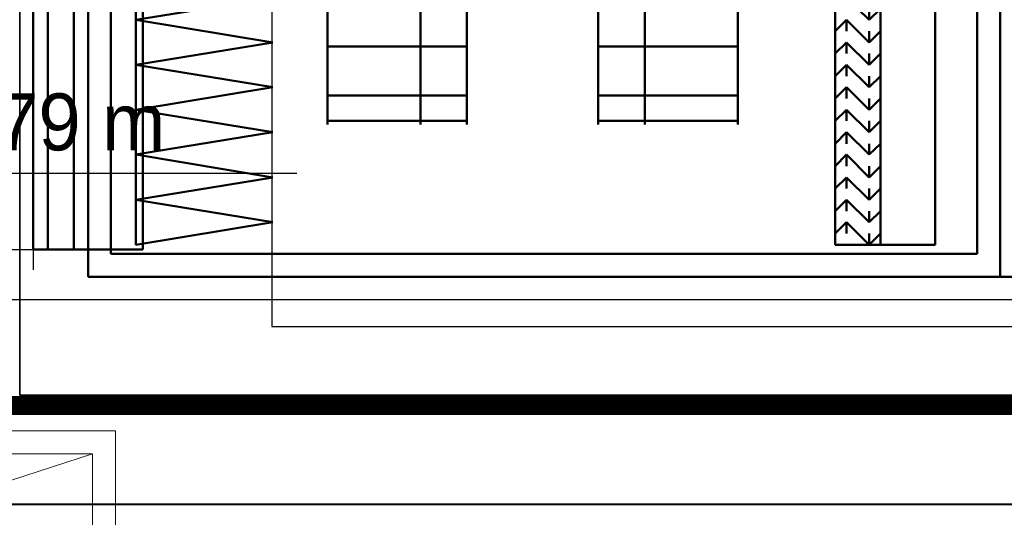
# Model space of a CAD drawing. Header units: centimetres. Extents: x -156440 to 298236, y -263599 to 81430.
# Tile 125 of 170: x 149487 to 151646, y -103460 to -102368. Entities that reach past the tile are written whole.
import ezdxf

# ---------------------------------------------------------------- set-up
doc = ezdxf.new("R2010")
doc.units = ezdxf.units.CM
doc.header["$LTSCALE"] = 50
doc.header["$PDMODE"] = 35
doc.header["$PDSIZE"] = 0.1
for name, pattern in [('01-101 Went PP Poziom -2$0$DASHDOT2', [12.7, 6.35, -3.175, 0, -3.175]), ('01-101 Went PP Poziom -2$0$Przekrój 3a-3a$0$HIDDEN', [9.525, 6.35, -3.175]), ('Kondygnacja -2$0$HIDDEN2', [4.7625, 3.175, -1.5875]), ('Osie rzutów$0$DASHDOT2', [12.7, 6.35, -3.175, 0, -3.175])]:
    doc.linetypes.add(name, pattern=pattern)
doc.layers.get('0').update_dxf_attribs({"color": 8})
doc.layers.get('DEFPOINTS').update_dxf_attribs({"color": 8})
for name, color, linetype in [('01-101 Went PP Poziom -2$0$L_linie przekrojowe', 213, 'Continuous'), ('01-101 Went PP Poziom -2$0$L_Nawiew', 3, 'Continuous'), ('01-101 Went PP Poziom -2$0$L_text', 2, 'Continuous'), ('01-101 Went PP Poziom -2$0$L_Wywiew', 6, 'Continuous'), ('bgde-tekst', 7, 'Continuous'), ('bgde_centrale wentylacyjne', 3, 'Continuous'), ('Kondygnacja -2$0$ARCH_KONSTR_POWYŻEJ RZUTU_IST', 8, 'Kondygnacja -2$0$HIDDEN2'), ('Osie rzutów$0$ARCH_INFO_OSIE_IST', 8, 'Osie rzutów$0$DASHDOT2')]:
    doc.layers.add(name, color=color, linetype=linetype)
for name, color, linetype, lineweight in [('01-101 Went PP Poziom -2$0$L_urządzenia', 1, 'Continuous', 50), ('AU Szafy Automatyki', 96, 'Continuous', 5), ('bgde_fundamenty pod urządzenia', 7, 'Continuous', 35), ('bgde_N18', 4, 'Continuous', 40), ('Kondygnacja -2$0$_SP KORYTA', 8, 'Continuous', 25), ('Kondygnacja -2$0$ARCH_INFO_WYMIARY', 8, 'Continuous', 9)]:
    doc.layers.add(name, color=color, linetype=linetype, lineweight=lineweight)
doc.layers.get('01-101 Went PP Poziom -2$0$L_text').off()
doc.styles.add('Kondygnacja -2$0$Romans', font='Romans.shx', dxfattribs={"width": 0.7})
doc.dimstyles.new('Kondygnacja -2$0$Wymiary 1-100', dxfattribs={"dimtxt": 12, "dimasz": 10, "dimexe": 5, "dimexo": 0, "dimgap": 4, "dimtad": 1, "dimrnd": 0.5, "dimzin": 12, "dimdsep": 46, "dimtxsty": 'Kondygnacja -2$0$Romans', "dimblk": 'Kondygnacja -2$0$_Oblique', "dimcen": 10, "dimdle": 10, "dimclrt": 55, "dimazin": 0, "dimtfac": 1, "dimtmove": 1, "dimatfit": 3, "dimfxl": 0, "dimtolj": 1, "dimtzin": 0, "dimarcsym": 0})

# ---------------------------------------------------------------- blocks, each defined once
blk = doc.blocks.new('Osie rzutów')
at = {"layer": 'Osie rzutów$0$ARCH_INFO_OSIE_IST', "ltscale": 10}
blk.add_line((4436.04, 11600), (13655, 11600), dxfattribs=at)
blk = doc.blocks.new('Kondygnacja -2$0$_Oblique')
at = {"color": 0, "linetype": 'ByBlock', "lineweight": -2}
blk.add_line((-0.5, -0.5), (0.5, 0.5), dxfattribs=at)
blk = doc.blocks.new('*D257')
at = {"layer": 'DEFPOINTS', "color": 0}
for p in [(153784.2, 8869), (153784.2, -130294.6), (150079.2, -130541.8)]:
    blk.add_point(p, dxfattribs=at)
at = {"layer": 'Kondygnacja -2$0$ARCH_INFO_WYMIARY', "color": 0, "lineweight": -2}
for p, q in [((150069.2, -130294.6), (153794.2, -130294.6)), ((150079.2, -130302.6), (150079.2, -130289.6)), ((153784.2, -130286.6), (153784.2, -130299.6))]:
    blk.add_line(p, q, dxfattribs=at)
at = {"layer": 'Kondygnacja -2$0$ARCH_INFO_WYMIARY', "color": 0, "lineweight": -2, "xscale": 10, "yscale": 10, "zscale": 10, "rotation": 180}
blk.add_blockref('Kondygnacja -2$0$_Oblique', (150079.2, -130294.6), dxfattribs=at)
at = {"layer": 'Kondygnacja -2$0$ARCH_INFO_WYMIARY', "color": 0, "lineweight": -2, "xscale": 10, "yscale": 10, "zscale": 10}
blk.add_blockref('Kondygnacja -2$0$_Oblique', (153784.2, -130294.6), dxfattribs=at)
at = {"layer": 'Kondygnacja -2$0$ARCH_INFO_WYMIARY', "color": 55, "insert": (151931.7, -130284.6), "char_height": 12, "attachment_point": 5, "style": 'Kondygnacja -2$0$Romans'}
blk.add_mtext('\\A1;3705', dxfattribs=at)
blk = doc.blocks.new('Kondygnacja -2$0$konstukcja stropu -2')
at = {"layer": 'Kondygnacja -2$0$ARCH_KONSTR_POWYŻEJ RZUTU_IST', "ltscale": 10}
blk.add_line((6885, 11625), (7435, 11625), dxfattribs=at)
blk = doc.blocks.new('A$C199B2A6A')
at = {"layer": 'AU Szafy Automatyki'}
for p, q in [((40, 13), (-40, -13)), ((-40, 13), (40, -13))]:
    blk.add_line(p, q, dxfattribs=at)
for points in [[(-45, 18), (-45, -18), (45, -18), (45, 18)], [(-40, 13), (40, 13), (40, -13), (-40, -13)]]:
    blk.add_lwpolyline(points, close=True, dxfattribs=at)
blk = doc.blocks.new('*U369')
at = {"layer": '01-101 Went PP Poziom -2$0$L_Nawiew', "linetype": '01-101 Went PP Poziom -2$0$Przekrój 3a-3a$0$HIDDEN', "lineweight": -3}
for p, q in [((-780, 750), (-780, -750)), ((-780, 750), (780, 750)), ((780, 750), (780, -750)), ((-780, -750), (-750, -750)), ((-750, -750), (750, -750)), ((-750, -750), (-750, -800)), ((750, -750), (750, -800)), ((750, -750), (780, -750)), ((750, -800), (-750, -800))]:
    blk.add_line(p, q, dxfattribs=at)
blk = doc.blocks.new('01-101 Went PP Poziom -2$0$A$C46F139AD')
at = {"layer": '01-101 Went PP Poziom -2$0$L_urządzenia', "extrusion": (1.22461e-16, -1, 0)}
for p, q in [((7221.27, 46792, 292), (7221.27, 46630, 292)), ((7221.27, 46630, 146), (7221.27, 46792, 146)), ((7221.27, 46792, 146), (7221.27, 46630, 146)), ((7221.27, 46630), (7221.27, 46792)), ((7221.27, 46792, -12), (7221.27, 46630, -12)), ((7421.27, 46792, 292), (7421.27, 46630, 292)), ((7421.27, 46630, 146), (7421.27, 46792, 146)), ((7421.27, 46792, 292), (7421.27, 46630, 292)), ((7421.27, 46630), (7421.27, 46792)), ((7421.27, 46792, -12), (7421.27, 46630, -12)), ((7421.27, 46792, 146), (7421.27, 46630, 146)), ((7421.27, 46630), (7421.27, 46792)), ((7421.27, 46792, -12), (7421.27, 46630, -12)), ((7209.27, 46786, 151.5), (7209.27, 46636, 151.5)), ((7209.27, 46786, 286.5), (7209.27, 46636, 286.5)), ((7209.27, 46786, 5.5), (7209.27, 46636, 5.5)), ((7209.27, 46786, 140.5), (7209.27, 46636, 140.5)), ((7212.47, 46786, 156.1), (7212.47, 46636, 156.1)), ((7212.47, 46786, 171.8), (7212.47, 46636, 171.8)), ((7212.47, 46786, 176.1), (7212.47, 46636, 176.1)), ((7212.47, 46786, 191.8), (7212.47, 46636, 191.8)), ((7212.47, 46786, 196.1), (7212.47, 46636, 196.1)), ((7212.47, 46786, 211.8), (7212.47, 46636, 211.8)), ((7212.47, 46786, 216.1), (7212.47, 46636, 216.1)), ((7212.47, 46786, 231.8), (7212.47, 46636, 231.8)), ((7212.47, 46786, 236.1), (7212.47, 46636, 236.1)), ((7212.47, 46786, 251.8), (7212.47, 46636, 251.8)), ((7212.47, 46786, 256.1), (7212.47, 46636, 256.1)), ((7212.47, 46786, 271.8), (7212.47, 46636, 271.8)), ((7212.47, 46786, 276.1), (7212.47, 46636, 276.1)), ((7218.17, 46786, 161.8), (7218.17, 46636, 161.8)), ((7218.17, 46786, 166.1), (7218.17, 46636, 166.1)), ((7218.17, 46786, 181.8), (7218.17, 46636, 181.8)), ((7218.17, 46786, 186.1), (7218.17, 46636, 186.1)), ((7218.17, 46786, 201.8), (7218.17, 46636, 201.8)), ((7218.17, 46786, 206.1), (7218.17, 46636, 206.1)), ((7218.17, 46786, 221.8), (7218.17, 46636, 221.8)), ((7218.17, 46786, 226.1), (7218.17, 46636, 226.1)), ((7218.17, 46786, 241.8), (7218.17, 46636, 241.8)), ((7218.17, 46786, 246.1), (7218.17, 46636, 246.1)), ((7218.17, 46786, 261.8), (7218.17, 46636, 261.8)), ((7218.17, 46786, 266.1), (7218.17, 46636, 266.1)), ((7218.17, 46786, 281.8), (7218.17, 46636, 281.8)), ((7221.27, 46786, 151.5), (7221.27, 46636, 151.5)), ((7221.27, 46786, 286.5), (7221.27, 46636, 286.5)), ((7221.27, 46786, 151.5), (7221.27, 46636, 151.5)), ((7221.27, 46786, 286.5), (7221.27, 46636, 286.5)), ((7221.27, 46786, 5.5), (7221.27, 46636, 5.5)), ((7221.27, 46786, 140.5), (7221.27, 46636, 140.5)), ((7226.27, 46787, 287), (7226.27, 46635, 287)), ((7226.27, 46635, 151), (7226.27, 46787, 151)), ((7226.27, 46787, 141), (7226.27, 46635, 141)), ((7226.27, 46635, 5), (7226.27, 46787, 5)), ((7233.27, 46786, 151.5), (7233.27, 46636, 151.5)), ((7233.27, 46786, 286.5), (7233.27, 46636, 286.5)), ((7385.07, 46785, 7), (7385.07, 46637, 7)), ((7385.07, 46785, 139), (7385.07, 46637, 139)), ((7395.07, 46785, 7), (7395.07, 46637, 7)), ((7395.07, 46785, 139), (7395.07, 46637, 139)), ((7395.07, 46785, 7), (7395.07, 46637, 7)), ((7395.07, 46785, 139), (7395.07, 46637, 139)), ((7407.07, 46785, 7), (7407.07, 46637, 7)), ((7407.07, 46785, 139), (7407.07, 46637, 139)), ((7416.27, 46787, 287), (7416.27, 46635, 287)), ((7416.27, 46635, 151), (7416.27, 46787, 151)), ((7416.27, 46787, 141), (7416.27, 46635, 141)), ((7416.27, 46635, 5), (7416.27, 46787, 5)), ((7231.77, 46696.2, 153), (7231.77, 46686.4, 153)), ((7231.77, 46696.2, 285), (7231.77, 46686.4, 285)), ((7231.77, 46686.4, 153), (7261.77, 46691.3, 153)), ((7231.77, 46686.4, 285), (7261.77, 46691.3, 285)), ((7392.57, 46686.4, 7), (7387.57, 46691.3, 7)), ((7392.57, 46686.4, 139), (7387.57, 46691.3, 139)), ((7395.07, 46688.8, 7), (7392.57, 46686.4, 7)), ((7395.07, 46688.8, 139), (7392.57, 46686.4, 139)), ((7392.57, 46686.4, 7), (7392.57, 46688.8, 139)), ((7231.77, 46686.4, 153), (7231.77, 46686.4, 285)), ((7231.77, 46686.4, 153), (7231.77, 46676.5, 153)), ((7231.77, 46686.4, 285), (7231.77, 46676.5, 285)), ((7231.77, 46686.4, 153), (7231.77, 46686.4, 285)), ((7231.77, 46686.4, 153), (7261.77, 46681.4, 153)), ((7231.77, 46686.4, 285), (7261.77, 46681.4, 285)), ((7387.57, 46686.4, 7), (7385.07, 46683.9, 7)), ((7387.57, 46686.4, 139), (7385.07, 46683.9, 139)), ((7392.57, 46681.4, 7), (7387.57, 46686.4, 7)), ((7392.57, 46681.4, 139), (7387.57, 46686.4, 139)), ((7387.57, 46686.4, 7), (7387.57, 46683.9, 139)), ((7385.07, 46683.9, 7), (7385.07, 46683.9, 139)), ((7395.07, 46683.9, 7), (7392.57, 46681.4, 7)), ((7395.07, 46683.9, 139), (7392.57, 46681.4, 139)), ((7392.57, 46681.4, 7), (7392.57, 46683.9, 139)), ((7395.07, 46683.9, 7), (7395.07, 46683.9, 139)), ((7231.77, 46676.5, 153), (7261.77, 46681.4, 153)), ((7231.77, 46676.5, 285), (7261.77, 46681.4, 285)), ((7261.77, 46681.4, 153), (7261.77, 46681.4, 285)), ((7387.57, 46681.4, 7), (7385.07, 46679, 7)), ((7387.57, 46681.4, 139), (7385.07, 46679, 139)), ((7392.57, 46676.5, 7), (7387.57, 46681.4, 7)), ((7392.57, 46676.5, 139), (7387.57, 46681.4, 139)), ((7387.57, 46681.4, 7), (7387.57, 46679, 139)), ((7273.77, 46680.5, 255.4), (7294.17, 46680.5, 255.4)), ((7273.77, 46680.5, 182.5), (7294.17, 46680.5, 182.5)), ((7294.17, 46680.5, 255.4), (7304.37, 46680.5, 255.4)), ((7294.17, 46680.5, 182.5), (7304.37, 46680.5, 182.5)), ((7343.37, 46680.5, 109.4), (7333.17, 46680.5, 109.4)), ((7343.37, 46680.5, 36.5), (7333.17, 46680.5, 36.5)), ((7363.77, 46680.5, 109.4), (7343.37, 46680.5, 109.4)), ((7363.77, 46680.5, 36.5), (7343.37, 46680.5, 36.5)), ((7385.07, 46679, 7), (7385.07, 46679, 139)), ((7395.07, 46679, 7), (7392.57, 46676.5, 7)), ((7395.07, 46679, 139), (7392.57, 46676.5, 139)), ((7392.57, 46676.5, 7), (7392.57, 46679, 139)), ((7395.07, 46679, 7), (7395.07, 46679, 139)), ((7231.77, 46676.5, 153), (7231.77, 46676.5, 285)), ((7231.77, 46676.5, 153), (7231.77, 46666.6, 153)), ((7231.77, 46676.5, 285), (7231.77, 46666.6, 285)), ((7231.77, 46676.5, 153), (7231.77, 46676.5, 285)), ((7231.77, 46676.5, 153), (7261.77, 46671.6, 153)), ((7231.77, 46676.5, 285), (7261.77, 46671.6, 285)), ((7387.57, 46676.5, 7), (7385.07, 46674, 7)), ((7387.57, 46676.5, 139), (7385.07, 46674, 139)), ((7392.57, 46671.6, 7), (7387.57, 46676.5, 7)), ((7392.57, 46671.6, 139), (7387.57, 46676.5, 139)), ((7387.57, 46676.5, 7), (7387.57, 46674, 139)), ((7385.07, 46674, 7), (7385.07, 46674, 139)), ((7395.07, 46674, 7), (7392.57, 46671.6, 7)), ((7395.07, 46674, 139), (7392.57, 46671.6, 139)), ((7392.57, 46671.6, 7), (7392.57, 46674, 139)), ((7395.07, 46674, 7), (7395.07, 46674, 139)), ((7231.77, 46666.6, 153), (7261.77, 46671.6, 153)), ((7231.77, 46666.6, 285), (7261.77, 46671.6, 285)), ((7261.77, 46671.6, 153), (7261.77, 46671.6, 285)), ((7387.57, 46671.6, 7), (7385.07, 46669.1, 7)), ((7387.57, 46671.6, 139), (7385.07, 46669.1, 139)), ((7392.57, 46666.6, 7), (7387.57, 46671.6, 7)), ((7392.57, 46666.6, 139), (7387.57, 46671.6, 139)), ((7387.57, 46671.6, 7), (7387.57, 46669.1, 139)), ((7273.77, 46669.8, 242.8), (7294.17, 46669.8, 242.8)), ((7273.77, 46669.8, 195.2), (7294.17, 46669.8, 195.2)), ((7294.17, 46669.8, 242.8), (7304.37, 46669.8, 242.8)), ((7294.17, 46669.8, 195.2), (7304.37, 46669.8, 195.2)), ((7343.37, 46669.8, 96.8), (7333.17, 46669.8, 96.8)), ((7343.37, 46669.8, 49.2), (7333.17, 46669.8, 49.2)), ((7363.77, 46669.8, 96.8), (7343.37, 46669.8, 96.8)), ((7363.77, 46669.8, 49.2), (7343.37, 46669.8, 49.2)), ((7385.07, 46669.1, 7), (7385.07, 46669.1, 139)), ((7395.07, 46669.1, 7), (7392.57, 46666.6, 7)), ((7395.07, 46669.1, 139), (7392.57, 46666.6, 139)), ((7392.57, 46666.6, 7), (7392.57, 46669.1, 139)), ((7395.07, 46669.1, 7), (7395.07, 46669.1, 139)), ((7231.77, 46666.6, 153), (7231.77, 46666.6, 285)), ((7231.77, 46666.6, 153), (7231.77, 46656.8, 153)), ((7231.77, 46666.6, 285), (7231.77, 46656.8, 285)), ((7231.77, 46666.6, 153), (7231.77, 46666.6, 285)), ((7231.77, 46666.6, 153), (7261.77, 46661.7, 153)), ((7231.77, 46666.6, 285), (7261.77, 46661.7, 285)), ((7387.57, 46666.6, 7), (7385.07, 46664.2, 7)), ((7387.57, 46666.6, 139), (7385.07, 46664.2, 139)), ((7392.57, 46661.7, 7), (7387.57, 46666.6, 7)), ((7392.57, 46661.7, 139), (7387.57, 46666.6, 139)), ((7387.57, 46666.6, 7), (7387.57, 46664.2, 139)), ((7273.77, 46664.2, 227.2), (7294.17, 46664.2, 227.2)), ((7273.77, 46664.2, 210.7), (7294.17, 46664.2, 210.7)), ((7294.17, 46664.2, 227.2), (7304.37, 46664.2, 227.2)), ((7294.17, 46664.2, 210.7), (7304.37, 46664.2, 210.7)), ((7343.37, 46664.2, 81.2), (7333.17, 46664.2, 81.2)), ((7343.37, 46664.2, 64.7), (7333.17, 46664.2, 64.7)), ((7363.77, 46664.2, 81.2), (7343.37, 46664.2, 81.2)), ((7363.77, 46664.2, 64.7), (7343.37, 46664.2, 64.7)), ((7385.07, 46664.2, 7), (7385.07, 46664.2, 139)), ((7395.07, 46664.2, 7), (7392.57, 46661.7, 7)), ((7395.07, 46664.2, 139), (7392.57, 46661.7, 139)), ((7392.57, 46661.7, 7), (7392.57, 46664.2, 139)), ((7395.07, 46664.2, 7), (7395.07, 46664.2, 139)), ((7231.77, 46656.8, 153), (7261.77, 46661.7, 153)), ((7231.77, 46656.8, 285), (7261.77, 46661.7, 285)), ((7261.77, 46661.7, 153), (7261.77, 46661.7, 285)), ((7387.57, 46661.7, 7), (7385.07, 46659.2, 7)), ((7387.57, 46661.7, 139), (7385.07, 46659.2, 139)), ((7392.57, 46656.8, 7), (7387.57, 46661.7, 7)), ((7392.57, 46656.8, 139), (7387.57, 46661.7, 139)), ((7387.57, 46661.7, 7), (7387.57, 46659.2, 139)), ((7385.07, 46659.2, 7), (7385.07, 46659.2, 139)), ((7395.07, 46659.2, 7), (7392.57, 46656.8, 7)), ((7395.07, 46659.2, 139), (7392.57, 46656.8, 139)), ((7392.57, 46656.8, 7), (7392.57, 46659.2, 139)), ((7395.07, 46659.2, 7), (7395.07, 46659.2, 139)), ((7231.77, 46656.8, 153), (7231.77, 46656.8, 285)), ((7231.77, 46656.8, 153), (7231.77, 46646.9, 153)), ((7231.77, 46656.8, 285), (7231.77, 46646.9, 285)), ((7231.77, 46656.8, 153), (7231.77, 46656.8, 285)), ((7231.77, 46656.8, 153), (7261.77, 46651.8, 153)), ((7231.77, 46656.8, 285), (7261.77, 46651.8, 285)), ((7387.57, 46656.8, 7), (7385.07, 46654.3, 7)), ((7387.57, 46656.8, 139), (7385.07, 46654.3, 139)), ((7392.57, 46651.8, 7), (7387.57, 46656.8, 7)), ((7392.57, 46651.8, 139), (7387.57, 46656.8, 139)), ((7387.57, 46656.8, 7), (7387.57, 46654.3, 139)), ((7385.07, 46654.3, 7), (7385.07, 46654.3, 139)), ((7395.07, 46654.3, 7), (7392.57, 46651.8, 7)), ((7395.07, 46654.3, 139), (7392.57, 46651.8, 139)), ((7392.57, 46651.8, 7), (7392.57, 46654.3, 139)), ((7395.07, 46654.3, 7), (7395.07, 46654.3, 139)), ((7231.77, 46646.9, 153), (7261.77, 46651.8, 153)), ((7231.77, 46646.9, 285), (7261.77, 46651.8, 285)), ((7261.77, 46651.8, 153), (7261.77, 46651.8, 285)), ((7387.57, 46651.8, 7), (7385.07, 46649.4, 7)), ((7387.57, 46651.8, 139), (7385.07, 46649.4, 139)), ((7392.57, 46646.9, 7), (7387.57, 46651.8, 7)), ((7392.57, 46646.9, 139), (7387.57, 46651.8, 139)), ((7387.57, 46651.8, 7), (7387.57, 46649.4, 139)), ((7385.07, 46649.4, 7), (7385.07, 46649.4, 139)), ((7395.07, 46649.4, 7), (7392.57, 46646.9, 7)), ((7395.07, 46649.4, 139), (7392.57, 46646.9, 139)), ((7392.57, 46646.9, 7), (7392.57, 46649.4, 139)), ((7395.07, 46649.4, 7), (7395.07, 46649.4, 139)), ((7231.77, 46646.9, 153), (7231.77, 46646.9, 285)), ((7231.77, 46646.9, 153), (7231.77, 46637, 153)), ((7231.77, 46646.9, 285), (7231.77, 46637, 285)), ((7231.77, 46646.9, 153), (7231.77, 46646.9, 285)), ((7231.77, 46646.9, 153), (7261.77, 46642, 153)), ((7231.77, 46646.9, 285), (7261.77, 46642, 285)), ((7387.57, 46646.9, 7), (7385.07, 46644.4, 7)), ((7387.57, 46646.9, 139), (7385.07, 46644.4, 139)), ((7392.57, 46642, 7), (7387.57, 46646.9, 7)), ((7392.57, 46642, 139), (7387.57, 46646.9, 139)), ((7387.57, 46646.9, 7), (7387.57, 46644.4, 139)), ((7385.07, 46644.4, 7), (7385.07, 46644.4, 139)), ((7395.07, 46644.4, 7), (7392.57, 46642, 7)), ((7395.07, 46644.4, 139), (7392.57, 46642, 139)), ((7392.57, 46642, 7), (7392.57, 46644.4, 139)), ((7395.07, 46644.4, 7), (7395.07, 46644.4, 139)), ((7231.77, 46637, 153), (7261.77, 46642, 153)), ((7231.77, 46637, 285), (7261.77, 46642, 285)), ((7261.77, 46642, 153), (7261.77, 46642, 285)), ((7387.57, 46642, 7), (7385.07, 46639.5, 7)), ((7387.57, 46642, 139), (7385.07, 46639.5, 139)), ((7392.57, 46637, 7), (7387.57, 46642, 7)), ((7392.57, 46637, 139), (7387.57, 46642, 139)), ((7387.57, 46642, 7), (7387.57, 46639.5, 139)), ((7385.07, 46639.5, 7), (7385.07, 46639.5, 139)), ((7395.07, 46639.5, 7), (7392.57, 46637, 7)), ((7395.07, 46639.5, 139), (7392.57, 46637, 139)), ((7392.57, 46637, 7), (7392.57, 46639.5, 139)), ((7395.07, 46639.5, 7), (7395.07, 46639.5, 139)), ((7221.27, 46636, 151.5), (7209.27, 46636, 151.5)), ((7209.27, 46636, 151.5), (7209.27, 46636, 286.5)), ((7209.27, 46636, 286.5), (7221.27, 46636, 286.5)), ((7221.27, 46636, 5.5), (7209.27, 46636, 5.5)), ((7209.27, 46636, 5.5), (7209.27, 46636, 140.5)), ((7209.27, 46636, 140.5), (7221.27, 46636, 140.5)), ((7218.17, 46636, 161.8), (7212.47, 46636, 156.1)), ((7218.17, 46636, 166.1), (7212.47, 46636, 171.8)), ((7218.17, 46636, 181.8), (7212.47, 46636, 176.1)), ((7218.17, 46636, 186.1), (7212.47, 46636, 191.8)), ((7218.17, 46636, 201.8), (7212.47, 46636, 196.1)), ((7218.17, 46636, 206.1), (7212.47, 46636, 211.8)), ((7218.17, 46636, 221.8), (7212.47, 46636, 216.1)), ((7218.17, 46636, 226.1), (7212.47, 46636, 231.8)), ((7218.17, 46636, 241.8), (7212.47, 46636, 236.1)), ((7218.17, 46636, 246.1), (7212.47, 46636, 251.8)), ((7218.17, 46636, 261.8), (7212.47, 46636, 256.1)), ((7218.17, 46636, 266.1), (7212.47, 46636, 271.8)), ((7218.17, 46636, 281.8), (7212.47, 46636, 276.1)), ((7221.27, 46636, 286.5), (7221.27, 46636, 151.5)), ((7233.27, 46636, 151.5), (7221.27, 46636, 151.5)), ((7221.27, 46636, 151.5), (7221.27, 46636, 286.5)), ((7221.27, 46636, 286.5), (7233.27, 46636, 286.5)), ((7221.27, 46636, 140.5), (7221.27, 46636, 5.5)), ((7231.77, 46637, 153), (7231.77, 46637, 285)), ((7233.27, 46636, 286.5), (7233.27, 46636, 151.5)), ((7395.07, 46637, 7), (7385.07, 46637, 7)), ((7385.07, 46637, 7), (7385.07, 46637, 139)), ((7385.07, 46637, 139), (7395.07, 46637, 139)), ((7407.07, 46637, 7), (7395.07, 46637, 7)), ((7395.07, 46637, 7), (7395.07, 46637, 139)), ((7395.07, 46637, 139), (7407.07, 46637, 139)), ((7395.07, 46637, 139), (7395.07, 46637, 7)), ((7407.07, 46637, 139), (7407.07, 46637, 7)), ((7268.77, 46635, 151), (7226.27, 46635, 151)), ((7268.77, 46635, 287), (7226.27, 46635, 287)), ((7226.27, 46635, 287), (7226.27, 46635, 151)), ((7368.77, 46635, 5), (7226.27, 46635, 5)), ((7368.77, 46635, 141), (7226.27, 46635, 141)), ((7226.27, 46635, 141), (7226.27, 46635, 5)), ((7416.27, 46635, 151), (7268.77, 46635, 151)), ((7416.27, 46635, 287), (7268.77, 46635, 287)), ((7416.27, 46635, 5), (7368.77, 46635, 5)), ((7416.27, 46635, 141), (7368.77, 46635, 141)), ((7416.27, 46635, 287), (7416.27, 46635, 151)), ((7416.27, 46635, 141), (7416.27, 46635, 5)), ((7268.77, 46630, 146), (7221.27, 46630, 146)), ((7268.77, 46630, 292), (7221.27, 46630, 292)), ((7221.27, 46630, 292), (7221.27, 46630, 146)), ((7368.77, 46630), (7221.27, 46630)), ((7368.77, 46630, 146), (7221.27, 46630, 146)), ((7221.27, 46630, 146), (7221.27, 46630)), ((7368.77, 46630, -12), (7221.27, 46630, -12)), ((7221.27, 46630), (7221.27, 46630, -12)), ((7421.27, 46630, 146), (7268.77, 46630, 146)), ((7421.27, 46630, 292), (7268.77, 46630, 292)), ((7421.27, 46630), (7368.77, 46630)), ((7421.27, 46630, 146), (7368.77, 46630, 146)), ((7421.27, 46630, -12), (7368.77, 46630, -12)), ((7421.27, 46630, 292), (7421.27, 46630, 146)), ((7511.27, 46630), (7421.27, 46630)), ((7511.27, 46630, 292), (7421.27, 46630, 292)), ((7421.27, 46630, 292), (7421.27, 46630)), ((7511.27, 46630, -12), (7421.27, 46630, -12)), ((7421.27, 46630), (7421.27, 46630, -12)), ((7421.27, 46630, 146), (7421.27, 46630)), ((7421.27, 46630), (7421.27, 46630, -12))]:
    blk.add_line(p, q, dxfattribs=at)
at = {"layer": '01-101 Went PP Poziom -2$0$L_urządzenia', "extrusion": (-1, -1.22461e-16, 0)}
for centre in [(-46711, 219, -7273.77), (-46711, 219, -7294.17), (-46711, 219, -7294.17), (-46711, 219, -7304.37), (-46711, 73, -7333.17), (-46711, 73, -7343.37), (-46711, 73, -7343.37), (-46711, 73, -7363.77)]:
    blk.add_circle(centre, 47.6, dxfattribs=at)
blk = doc.blocks.new('*U340')
at = {"linetype": 'Continuous', "lineweight": -2}
for p, q in [((-780, 750), (-780, 795)), ((780, 795), (780, 750)), ((-780, -750), (-780, 750)), ((780, 750), (780, -750)), ((-780, -795), (-780, -750)), ((780, -750), (780, -795)), ((-750, -800), (-795, -800)), ((750, -800), (-750, -800)), ((795, -800), (750, -800))]:
    blk.add_line(p, q, dxfattribs=at)
at = {"color": 0, "linetype": 'ByBlock', "lineweight": -2}
for p, q in [((-780, 750), (780, 750)), ((-780, -750), (-750, -750)), ((-750, -750), (750, -750)), ((-750, -750), (-750, -800)), ((750, -750), (750, -800)), ((750, -750), (780, -750))]:
    blk.add_line(p, q, dxfattribs=at)
at = {"linetype": 'Continuous', "lineweight": -3}
for p, q in [((-750, -750), (-750, 750)), ((750, -750), (750, 750)), ((-750, -770), (750, -770))]:
    blk.add_line(p, q, dxfattribs=at)
blk = doc.blocks.new('*a636')
at = {"layer": 'bgde-tekst'}
blk.add_line((0, 0), (1300, 0), dxfattribs=at)

msp = doc.modelspace()

# ---------------------------------------------------------------- linework, layer by layer
at = {"layer": '01-101 Went PP Poziom -2$0$L_linie przekrojowe', "linetype": '01-101 Went PP Poziom -2$0$DASHDOT2', "const_width": 42}
msp.add_lwpolyline([(158697.516, -103214.285), (128938.931, -103214.549)], dxfattribs=at)
at = {"layer": 'bgde_centrale wentylacyjne'}
msp.add_lwpolyline([(150039.923, -103040.77), (155229.923, -103040.77), (155229.923, -101300.77), (150039.923, -101300.77)], close=True, dxfattribs=at)
at = {"layer": 'bgde_fundamenty pod urządzenia', "elevation": -8019.821}
msp.add_lwpolyline([(155887.111, -101051.445), (149487.044, -101051.445), (149487.044, -103191.445), (155887.111, -103191.445)], close=True, dxfattribs=at)
at = {"layer": 'bgde_N18'}
msp.add_line((153868.684, -103431.769), (141224.241, -103431.769), dxfattribs=at)

# ---------------------------------------------------------------- block references
at = {"layer": '01-101 Went PP Poziom -2$0$L_Nawiew', "linetype": 'Continuous', "extrusion": (-4.36669e-32, -4.44089e-16, -1), "rotation": 180}
msp.add_blockref('*U369', (-148737.044, -102121.902, 9479.81), dxfattribs=at)
at = {"layer": '01-101 Went PP Poziom -2$0$L_text', "xscale": 10, "yscale": 10, "zscale": 10}
msp.add_blockref('01-101 Went PP Poziom -2$0$A$C46F139AD', (77424.241, -569231.769), dxfattribs=at)
at = {"layer": '01-101 Went PP Poziom -2$0$L_Wywiew', "linetype": 'Continuous', "extrusion": (-4.36669e-32, -4.44089e-16, -1), "rotation": 180}
msp.add_blockref('*U340', (-148737.044, -102121.902, 8019.821), dxfattribs=at)
at = {"layer": 'AU Szafy Automatyki', "xscale": 10, "yscale": 10, "zscale": 10}
msp.add_blockref('A$C199B2A6A', (149246.812, -103450.128), dxfattribs=at)
at = {"layer": 'bgde-tekst'}
msp.add_blockref('*a636', (148795.139, -102704.462), dxfattribs=at)
at = {"layer": 'Kondygnacja -2$0$_SP KORYTA', "xscale": 10, "yscale": 10, "zscale": 10}
msp.add_blockref('Kondygnacja -2$0$konstukcja stropu -2', (77424.241, -219231.769, -3480), dxfattribs=at)
at = {"layer": 'Osie rzutów$0$ARCH_INFO_OSIE_IST', "xscale": 10, "yscale": 10, "zscale": 10}
msp.add_blockref('Osie rzutów', (77424.241, -219231.769), dxfattribs=at)

# ---------------------------------------------------------------- texts
at = {"layer": 'bgde-tekst'}
msp.add_text('Hsp=-8.79 m ', height=125, dxfattribs=at).set_placement((148845.139, -102654.462))

# ---------------------------------------------------------------- dimensions: what is measured, and where the dimension line sits
at = {"layer": 'Kondygnacja -2$0$ARCH_INFO_WYMIARY'}
dim = msp.add_linear_dim(base=(153784.241, -130294.603, -3480), p1=(150079.241, -130541.769, -3480), p2=(153784.241, 8869, -3480), dimstyle='Kondygnacja -2$0$Wymiary 1-100', dxfattribs=at)
dim.commit()
dim.dimension.update_dxf_attribs({"geometry": '*D257', "text_midpoint": (151931.741, -130284.603, -3480)})

doc.saveas('drawing.dxf')
